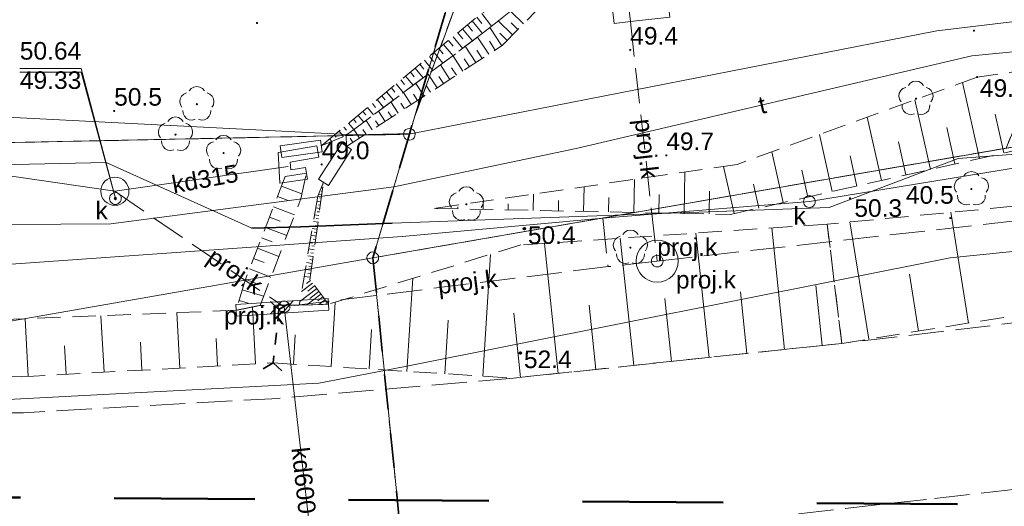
# Model space of a CAD drawing. Extents: x 5462052 to 5462554, y 5922477 to 5923179.
# Tile 26 of 42: x 5462468 to 5462510, y 5922509 to 5922530. Entities that reach past the tile are written whole.
import ezdxf
from ezdxf.enums import TextEntityAlignment as Align

# ---------------------------------------------------------------- set-up
doc = ezdxf.new("R2010")
doc.units = 0
doc.header["$PDMODE"] = 32
doc.header["$PDSIZE"] = 0.1
for name, pattern in [('PRZER1-1', [2, 1, -1]), ('PRZER2-1', [3, 2, -1]), ('PRZER3-1', [4, 3, -1]), ('PRZER3-2', [5, 3, -2])]:
    doc.linetypes.add(name, pattern=pattern)
doc.layers.get('0').update_dxf_attribs({"linetype": 'CONTINUOUS', "lineweight": 13})
doc.layers.add('!pomiar wys', color=7, linetype='CONTINUOUS')
for name, color, linetype, lineweight in [('EGDE', 7, 'CONTINUOUS', 18), ('EGOE', 7, 'PRZER3-2', 35), ('EGPG', 7, 'CONTINUOUS', 18), ('GESDRK', 7, 'CONTINUOUS', 0), ('GUPPRZ', 7, 'CONTINUOUS', 18), ('GUPPRZ_O', 7, 'CONTINUOUS', 18), ('OTDN', 7, 'CONTINUOUS', 18), ('OTKJ', 7, 'PRZER3-1', 18), ('OTKZ', 7, 'PRZER1-1', 35), ('OTRK', 7, 'PRZER2-1', 18), ('OTRN', 7, 'CONTINUOUS', 13), ('OTRN_O', 7, 'CONTINUOUS', 13), ('SULO', 7, 'CONTINUOUS', 35), ('SUPK', 7, 'CONTINUOUS', 18), ('SUPK_O', 7, 'CONTINUOUS', 18), ('SUPW', 7, 'CONTINUOUS', 18), ('SUPW_O', 7, 'CONTINUOUS', 18), ('zakres', 5, 'PRZER3-2', 50)]:
    doc.layers.add(name, color=color, linetype=linetype, lineweight=lineweight)
for name, color, linetype, lineweight, true_color in [('EGKK', 7, 'PRZER3-1', 18, 0x24bc24), ('EGUG', 7, 'PRZER1-1', 18, 0x008000), ('OTZL', 7, 'CONTINUOUS', 18, 0x008000), ('SUKP', 7, 'CONTINUOUS', 18, 0x803300), ('SUKP_O', 7, 'CONTINUOUS', 18, 0x803300), ('SUKS', 7, 'CONTINUOUS', 18, 0x803300), ('SUKS_O', 7, 'CONTINUOUS', 18, 0x803300), ('SUTP', 7, 'CONTINUOUS', 18, 0xff9100), ('SUTP_O', 7, 'CONTINUOUS', 18, 0xff9100)]:
    doc.layers.add(name, color=color, linetype=linetype, lineweight=lineweight, true_color=true_color)
doc.styles.add('GEO-INFO', font='arial.ttf')

# ---------------------------------------------------------------- blocks, each defined once
blk = doc.blocks.new('EPPGS')
at = {"color": 0}
blk.add_lwpolyline([(0, 0.5), (0.154508, 0.475528), (0.293893, 0.404508), (0.404508, 0.293893), (0.475528, 0.154508), (0.5, 0), (0.475528, -0.154508), (0.404508, -0.293893), (0.293893, -0.404508), (0.154508, -0.475528), (0, -0.5), (-0.154508, -0.475528), (-0.293893, -0.404508), (-0.404508, -0.293893), (-0.475528, -0.154508), (-0.5, 0), (-0.475528, 0.154508), (-0.404508, 0.293893), (-0.293893, 0.404508), (-0.154508, 0.475528)], close=True, dxfattribs=at)
blk = doc.blocks.new('OKRAG_PELNY')
at = {"color": 0}
blk.add_lwpolyline([(0, 0.5), (0.12941, 0.482963), (0.25, 0.433013), (0.353553, 0.353553), (0.433013, 0.25), (0.482963, 0.12941), (0.5, 0), (0.482963, -0.12941), (0.433013, -0.25), (0.353553, -0.353553), (0.25, -0.433013), (0.12941, -0.482963), (0, -0.5), (-0.12941, -0.482963), (-0.25, -0.433013), (-0.353553, -0.353553), (-0.433013, -0.25), (-0.482963, -0.12941), (-0.5, 0), (-0.482963, 0.12941), (-0.433013, 0.25), (-0.353553, 0.353553), (-0.25, 0.433013), (-0.12941, 0.482963)], close=True, dxfattribs=at)
blk = doc.blocks.new('POINT')
at = {"color": 0}
blk.add_point((0, 0), dxfattribs=at)
blk = doc.blocks.new('SPDLP')
blk.add_hatch(color=0).paths.add_polyline_path([(0, -0.09), (0.027812, -0.085595), (0.052901, -0.072812), (0.072812, -0.052901), (0.085595, -0.027812), (0.09, 0), (0.085595, 0.027812), (0.072812, 0.052901), (0.052901, 0.072812), (0.027812, 0.085595), (0, 0.09), (-0.027812, 0.085595), (-0.052901, 0.072812), (-0.072812, 0.052901), (-0.085595, 0.027812), (-0.09, 0), (-0.085595, -0.027812), (-0.072812, -0.052901), (-0.052901, -0.072812), (-0.027812, -0.085595)])
at = {"color": 0}
for points in [[(-1.271938, -0.268652), (-1.40916, -0.048001), (-1.462858, 0.20623), (-1.426585, 0.463525), (-1.304695, 0.693003), (-1.11182, 0.867117), (-0.871109, 0.964971)], [(-0.648554, 1.126667), (-0.481106, 1.325358), (-0.255912, 1.454989), (0, 1.5), (0.255912, 1.454989), (0.481106, 1.325358), (0.648554, 1.126667)], [(0.871109, 0.964971), (1.11182, 0.867117), (1.304695, 0.693003), (1.426585, 0.463525), (1.462858, 0.20623), (1.40916, -0.048001), (1.271938, -0.268652)], [(-0.137547, -1.292703), (-0.389802, -1.355024), (-0.648184, -1.327532), (-0.881678, -1.213525), (-1.062258, -1.026689), (-1.168249, -0.78945), (-1.186929, -0.530282)], [(1.186929, -0.530282), (1.168249, -0.78945), (1.062258, -1.026689), (0.881678, -1.213525), (0.648184, -1.327532), (0.389802, -1.355024), (0.137547, -1.292703)]]:
    blk.add_lwpolyline(points, dxfattribs=at)
blk = doc.blocks.new('KOLO')
blk.add_hatch(color=0).paths.add_polyline_path([(-0.5, 0), (-0.482963, -0.12941), (-0.433013, -0.25), (-0.353553, -0.353553), (-0.25, -0.433013), (-0.12941, -0.482963), (0, -0.5), (0.12941, -0.482963), (0.25, -0.433013), (0.353553, -0.353553), (0.433013, -0.25), (0.482963, -0.12941), (0.5, 0), (0.482963, 0.12941), (0.433013, 0.25), (0.353553, 0.353553), (0.25, 0.433013), (0.12941, 0.482963), (0, 0.5), (-0.12941, 0.482963), (-0.25, 0.433013), (-0.353553, 0.353553), (-0.433013, 0.25), (-0.482963, 0.12941)])
blk = doc.blocks.new('PION_C')
at = {"color": 0}
blk.add_lwpolyline([(0, 0.5), (0, -0.5)], dxfattribs=at)
blk = doc.blocks.new('ODTN_1')
at = {"color": 0}
for points in [[(-1, -0.5), (0, 0.5)], [(0, -0.5), (1, 0.5)]]:
    blk.add_lwpolyline(points, dxfattribs=at)
blk = doc.blocks.new('OTKZ_2')
at = {"color": 0}
blk.add_lwpolyline([(0.6, 0.8), (0, 0), (0.6, -0.8)], dxfattribs=at)
blk = doc.blocks.new('OTKZ_1')
at = {"color": 0}
blk.add_lwpolyline([(-0.6, -0.8), (0, 0), (-0.6, 0.8)], dxfattribs=at)

msp = doc.modelspace()

# ---------------------------------------------------------------- linework, layer by layer
at = {"layer": '!pomiar wys'}
for p in [(5462489.201, 5922520.632, 50.44), (5462489.032, 5922515.335, 52.42)]:
    msp.add_point(p, dxfattribs=at)
for p in [(5462489.201, 5922520.632, 50.44), (5462489.032, 5922515.335, 52.42)]:
    msp.add_point(p)
at = {"layer": 'EGDE', "linetype": 'Continuous', "elevation": 10.22}
for points in [[(5462060.499, 5922655.765), (5462134.14, 5922620.59), (5462140.64, 5922617.48), (5462379.26, 5922504.49), (5462394.55, 5922499.42), (5462403.44, 5922496.9), (5462407.29, 5922495.8), (5462408.69, 5922495.4), (5462424.66, 5922494.89), (5462438.61, 5922495.21), (5462484.37, 5922501.25), (5462484.19, 5922504.97), (5462482.73, 5922519.39), (5462445.52, 5922512.89), (5462428.16, 5922511.75), (5462412.32, 5922512.85), (5462398.2, 5922516.86), (5462383.16, 5922523.09), (5462355.99, 5922535.17), (5462122.31, 5922642.45), (5462106.7, 5922652.95), (5462067.71, 5922671.375)], [(5462417.457, 5922577.076), (5462397.77, 5922530.52), (5462434.39, 5922523.62), (5462484.29, 5922524.66)], [(5462484.29, 5922524.66), (5462495.08, 5922560.98), (5462469.358, 5922571.858)], [(5462498.117, 5922571.208), (5462497.66, 5922569.67), (5462495.08, 5922560.98), (5462484.29, 5922524.66), (5462482.73, 5922519.39), (5462513.82, 5922524.77), (5462511.73, 5922536.82), (5462534.34, 5922570.388)], [(5462547.373, 5922530.573), (5462513.82, 5922524.77), (5462482.73, 5922519.39), (5462484.19, 5922504.97), (5462484.37, 5922501.25), (5462484.59, 5922496.59), (5462550.354, 5922504.126)]]:
    msp.add_lwpolyline(points, dxfattribs=at)
msp.add_lwpolyline([(5462308.11, 5922563.15), (5462219.75, 5922605.06), (5462125.42, 5922649.82), (5462122.31, 5922642.45), (5462355.99, 5922535.17), (5462383.16, 5922523.09), (5462398.2, 5922516.86), (5462412.32, 5922512.85), (5462428.16, 5922511.75), (5462445.52, 5922512.89), (5462482.73, 5922519.39), (5462484.29, 5922524.66), (5462434.39, 5922523.62), (5462397.77, 5922530.52), (5462383.6, 5922533.19), (5462338.14, 5922548.92)], close=True, dxfattribs=at)
at = {"layer": 'EGKK', "linetype": 'PRZER3-1', "ltscale": 0.5, "elevation": 10.06}
for points in [[(5462430.089, 5922572.747), (5462423.172, 5922525.73), (5462434.39, 5922523.62), (5462484.29, 5922524.66), (5462484.511, 5922525.39), (5462498.123, 5922571.208)], [(5462501.413, 5922571.133), (5462484.511, 5922525.39), (5462484.29, 5922524.66), (5462482.73, 5922519.39), (5462509.772, 5922524.069), (5462514.6, 5922535.812), (5462543.02, 5922569.189)], [(5462498.123, 5922571.208), (5462484.511, 5922525.39), (5462501.413, 5922571.133)]]:
    msp.add_lwpolyline(points, dxfattribs=at)
at = {"layer": 'EGOE', "linetype": 'PRZER3-2', "ltscale": 0.5, "elevation": 10.22}
msp.add_lwpolyline([(5462498.117, 5922571.208), (5462497.66, 5922569.67), (5462495.08, 5922560.98), (5462484.29, 5922524.66), (5462482.73, 5922519.39), (5462484.19, 5922504.97), (5462484.37, 5922501.25), (5462484.59, 5922496.59), (5462478.255, 5922479.089)], dxfattribs=at)
msp.add_lwpolyline([(5462498.117, 5922571.208), (5462497.66, 5922569.67), (5462495.08, 5922560.98), (5462484.29, 5922524.66), (5462482.73, 5922519.39), (5462484.19, 5922504.97), (5462484.37, 5922501.25), (5462484.59, 5922496.59), (5462478.255, 5922479.089)], dxfattribs=at)
at = {"layer": 'EGUG', "linetype": 'PRZER1-1', "ltscale": 0.5, "elevation": 10.08}
for points in [[(5462241.6, 5922564.69), (5462318.43, 5922528.09), (5462379.26, 5922504.49), (5462394.55, 5922499.42), (5462403.44, 5922496.9), (5462407.29, 5922495.8), (5462408.69, 5922495.4), (5462424.66, 5922494.89), (5462438.61, 5922495.21), (5462484.37, 5922501.25), (5462484.19, 5922504.97), (5462482.73, 5922519.39), (5462484.29, 5922524.66), (5462434.39, 5922523.62), (5462423.172, 5922525.73), (5462397.77, 5922530.52), (5462383.6, 5922533.19), (5462338.14, 5922548.92), (5462308.11, 5922563.15), (5462219.75, 5922605.06)], [(5462430.089, 5922572.747), (5462423.172, 5922525.73), (5462434.39, 5922523.62), (5462484.29, 5922524.66), (5462484.511, 5922525.39), (5462498.123, 5922571.208)], [(5462501.413, 5922571.133), (5462484.511, 5922525.39), (5462484.29, 5922524.66), (5462482.73, 5922519.39), (5462509.772, 5922524.069), (5462514.6, 5922535.812), (5462543.02, 5922569.189)], [(5462498.123, 5922571.208), (5462484.511, 5922525.39), (5462501.413, 5922571.133)], [(5462547.373, 5922530.572), (5462509.772, 5922524.069), (5462482.73, 5922519.39), (5462484.19, 5922504.97), (5462484.37, 5922501.25), (5462484.59, 5922496.59), (5462550.354, 5922504.126)]]:
    msp.add_lwpolyline(points, dxfattribs=at)
at = {"layer": 'GESDRK', "linetype": 'Continuous'}
for points in [[(5462482.733, 5922519.386), (5462484.295, 5922524.662), (5462434.386, 5922523.617), (5462397.769, 5922530.518), (5462383.599, 5922533.19), (5462338.141, 5922548.915), (5462308.111, 5922563.155), (5462219.747, 5922605.063), (5462125.423, 5922649.821), (5462122.31, 5922642.451), (5462106.697, 5922652.953), (5462067.71, 5922671.373)], [(5462547.373, 5922530.57), (5462513.822, 5922524.766), (5462482.733, 5922519.386)]]:
    msp.add_lwpolyline(points, dxfattribs=at)
at = {"layer": 'GUPPRZ_O', "linetype": 'Continuous', "elevation": 10.8, "flags": 128}
for points in [[(5462467.661, 5922527.46), (5462470.281, 5922527.46), (5462471.74, 5922521.92)], [(5462467.664, 5922527.304), (5462470.285, 5922527.304), (5462471.74, 5922521.92)], [(5462467.664, 5922527.304), (5462470.285, 5922527.304)]]:
    msp.add_lwpolyline(points, dxfattribs=at)
at = {"layer": 'OTDN', "linetype": 'Continuous', "elevation": 10.18}
for points in [[(5462480.342, 5922524.169), (5462478.684, 5922523.887), (5462478.759, 5922522.573), (5462479.936, 5922522.751)], [(5462478.773, 5922524.161), (5462480.493, 5922524.411)], [(5462481.403, 5922524.276), (5462480.418, 5922522.747)], [(5462478.845, 5922523.667), (5462480.565, 5922523.917)], [(5462481.823, 5922524.006), (5462480.838, 5922522.477)], [(5462480.426, 5922523.677), (5462479.208, 5922523.469), (5462479.227, 5922523.149), (5462479.862, 5922523.245)], [(5462476.88, 5922517.4), (5462480.826, 5922517.657)], [(5462476.912, 5922516.902), (5462480.858, 5922517.159)]]:
    msp.add_lwpolyline(points, dxfattribs=at)
at = {"layer": 'OTKJ', "linetype": 'PRZER3-1', "ltscale": 0.5, "elevation": 10.18}
for points in [[(5462502.755, 5922515.739), (5462488.736, 5922514.258), (5462478.717, 5922513.394), (5462467.813, 5922512.783), (5462463.843, 5922512.752), (5462454.956, 5922512.552), (5462430.919, 5922513.777), (5462417.017, 5922515.491), (5462402.699, 5922517.944), (5462391.536, 5922520.348), (5462376.6, 5922524.315)], [(5462548.433, 5922521.173), (5462546.827, 5922520.983), (5462502.755, 5922515.739)], [(5462366.941, 5922520.037), (5462381.959, 5922515.431), (5462394.611, 5922512.29), (5462398.276, 5922511.547), (5462404.468, 5922510.378), (5462412.981, 5922508.983), (5462417.955, 5922508.247), (5462425.949, 5922507.205), (5462440.371, 5922506.056), (5462444.437, 5922505.633), (5462455.891, 5922505.505), (5462468.726, 5922505.83), (5462481.48, 5922506.584), (5462494.942, 5922507.799), (5462506.715, 5922509.123)], [(5462506.715, 5922509.123), (5462517.733, 5922510.376), (5462546.71, 5922513.82), (5462549.228, 5922514.12)]]:
    msp.add_lwpolyline(points, dxfattribs=at)
at = {"layer": 'OTKZ', "linetype": 'PRZER1-1', "ltscale": 0.5, "elevation": 10.18}
msp.add_lwpolyline([(5462478.723, 5922517.19), (5462478.478, 5922514.906)], dxfattribs=at)
at = {"layer": 'OTRK', "linetype": 'PRZER2-1', "ltscale": 0.5, "elevation": 10.06}
for points in [[(5462489.413, 5922531.391), (5462487.11, 5922529.61), (5462480.529, 5922524.164)], [(5462480.529, 5922524.164), (5462481.596, 5922524.615), (5462487.457, 5922528.997), (5462489.923, 5922530.957)], [(5462490.528, 5922530.777), (5462489.923, 5922530.957), (5462487.457, 5922528.997), (5462481.596, 5922524.615), (5462481.613, 5922524.141)], [(5462481.613, 5922524.141), (5462488.273, 5922528.457), (5462490.528, 5922530.777)], [(5462528.47, 5922528.14), (5462518.32, 5922528.49), (5462508.53, 5922527.1), (5462498.28, 5922523.37), (5462485.37, 5922521.5)], [(5462485.37, 5922521.5), (5462498, 5922521.24), (5462511.75, 5922524.33), (5462531.89, 5922527.12)], [(5462545.597, 5922522.072), (5462544.654, 5922526.787), (5462523.52, 5922522.87), (5462502.128, 5922520.826), (5462502.755, 5922515.739)], [(5462476.896, 5922517.151), (5462477.921, 5922517.362), (5462479.652, 5922521.905), (5462479.899, 5922522.998)], [(5462479.899, 5922522.998), (5462478.993, 5922522.861)], [(5462478.993, 5922522.861), (5462477.279, 5922518.439), (5462476.896, 5922517.151)], [(5462480.628, 5922522.612), (5462480.381, 5922522.021), (5462479.591, 5922517.366), (5462480.842, 5922517.408)], [(5462480.842, 5922517.408), (5462480.042, 5922518.452), (5462480.628, 5922522.612)], [(5462502.755, 5922515.739), (5462528.61, 5922519.88), (5462545.597, 5922522.072)], [(5462502.128, 5922520.826), (5462489.052, 5922519.938), (5462480.842, 5922517.408), (5462479.591, 5922517.366), (5462477.921, 5922517.362), (5462476.896, 5922517.151), (5462466.668, 5922516.743), (5462455.55, 5922516.175), (5462451.004, 5922514.046)], [(5462502.755, 5922515.739), (5462502.128, 5922520.826)], [(5462451.004, 5922514.046), (5462455.184, 5922514.427), (5462467.742, 5922514.315), (5462478.478, 5922514.906), (5462488.736, 5922514.258), (5462502.755, 5922515.739)]]:
    msp.add_lwpolyline(points, dxfattribs=at)
at = {"layer": 'OTRK', "linetype": 'Continuous', "elevation": 10.06, "flags": 128}
for points in [[(5462487.173, 5922529.658), (5462487.385, 5922529.384)], [(5462487.804, 5922529.273), (5462487.381, 5922529.819)], [(5462489.159, 5922529.368), (5462488.603, 5922529.908)], [(5462486.766, 5922529.325), (5462486.982, 5922529.064)], [(5462487.409, 5922528.961), (5462486.968, 5922529.493)], [(5462488.234, 5922528.432), (5462487.728, 5922529.213)], [(5462488.7, 5922528.896), (5462488.084, 5922529.495)], [(5462488.929, 5922529.132), (5462488.636, 5922529.417)], [(5462486.564, 5922528.33), (5462486.157, 5922528.822)], [(5462486.36, 5922528.989), (5462486.568, 5922528.738)], [(5462486.986, 5922528.645), (5462486.563, 5922529.157)], [(5462487.682, 5922528.074), (5462487.206, 5922528.809)], [(5462488.47, 5922528.66), (5462488.147, 5922528.974)], [(5462486.142, 5922528.014), (5462485.752, 5922528.486)], [(5462485.955, 5922528.654), (5462486.154, 5922528.413)], [(5462487.129, 5922527.716), (5462486.677, 5922528.414)], [(5462487.958, 5922528.253), (5462487.714, 5922528.63)], [(5462485.144, 5922527.983), (5462485.327, 5922527.762)], [(5462485.72, 5922527.699), (5462485.346, 5922528.151)], [(5462485.549, 5922528.318), (5462485.74, 5922528.087)], [(5462486.577, 5922527.358), (5462486.149, 5922528.019)], [(5462487.406, 5922527.895), (5462487.173, 5922528.253)], [(5462484.738, 5922527.647), (5462484.913, 5922527.436)], [(5462485.298, 5922527.383), (5462484.941, 5922527.815)], [(5462486.024, 5922527), (5462485.62, 5922527.624)], [(5462486.301, 5922527.179), (5462486.092, 5922527.5)], [(5462486.853, 5922527.537), (5462486.633, 5922527.877)], [(5462484.454, 5922526.752), (5462484.13, 5922527.144)], [(5462484.333, 5922527.312), (5462484.499, 5922527.111)], [(5462484.876, 5922527.068), (5462484.535, 5922527.48)], [(5462485.472, 5922526.642), (5462485.091, 5922527.228)], [(5462485.748, 5922526.821), (5462485.552, 5922527.123)], [(5462484.032, 5922526.437), (5462483.725, 5922526.808)], [(5462483.927, 5922526.976), (5462484.085, 5922526.785)], [(5462484.919, 5922526.284), (5462484.563, 5922526.833)], [(5462485.195, 5922526.463), (5462485.011, 5922526.747)], [(5462508.631, 5922523.629), (5462507.902, 5922526.872)], [(5462483.116, 5922526.305), (5462483.258, 5922526.134)], [(5462483.61, 5922526.121), (5462483.319, 5922526.473)], [(5462483.522, 5922526.641), (5462483.672, 5922526.46)], [(5462484.367, 5922525.925), (5462484.034, 5922526.438)], [(5462484.643, 5922526.105), (5462484.471, 5922526.37)], [(5462482.711, 5922525.97), (5462482.844, 5922525.809)], [(5462483.188, 5922525.805), (5462482.914, 5922526.137)], [(5462483.814, 5922525.567), (5462483.506, 5922526.043)], [(5462484.09, 5922525.746), (5462483.93, 5922525.993)], [(5462506.537, 5922523.159), (5462505.869, 5922526.132)], [(5462482.344, 5922525.174), (5462482.103, 5922525.466)], [(5462482.305, 5922525.634), (5462482.43, 5922525.483)], [(5462482.766, 5922525.49), (5462482.508, 5922525.802)], [(5462483.262, 5922525.209), (5462482.977, 5922525.648)], [(5462483.538, 5922525.388), (5462483.39, 5922525.617)], [(5462504.443, 5922522.688), (5462503.835, 5922525.392)], [(5462509.678, 5922523.864), (5462509.308, 5922525.511)], [(5462481.922, 5922524.859), (5462481.697, 5922525.131)], [(5462481.9, 5922525.299), (5462482.017, 5922525.158)], [(5462482.709, 5922524.851), (5462482.449, 5922525.253)], [(5462482.985, 5922525.03), (5462482.849, 5922525.24)], [(5462481.089, 5922524.627), (5462481.159, 5922524.543)], [(5462481.481, 5922524.566), (5462481.292, 5922524.795)], [(5462481.495, 5922524.963), (5462481.603, 5922524.832)], [(5462482.156, 5922524.493), (5462481.92, 5922524.857)], [(5462482.433, 5922524.672), (5462482.309, 5922524.864)], [(5462502.349, 5922522.217), (5462501.802, 5922524.652)], [(5462507.584, 5922523.394), (5462507.235, 5922524.948)], [(5462480.684, 5922524.292), (5462480.703, 5922524.269)], [(5462480.975, 5922524.353), (5462480.886, 5922524.46)], [(5462481.88, 5922524.314), (5462481.768, 5922524.487)], [(5462505.49, 5922522.923), (5462505.171, 5922524.342)], [(5462500.255, 5922521.747), (5462499.768, 5922523.912)], [(5462503.396, 5922522.453), (5462503.107, 5922523.737)], [(5462496.019, 5922521.281), (5462496.055, 5922523.048)], [(5462498.161, 5922521.276), (5462497.709, 5922523.287)], [(5462501.302, 5922521.982), (5462501.043, 5922523.132)], [(5462479.7, 5922522.117), (5462478.835, 5922522.452)], [(5462480.614, 5922522.516), (5462480.602, 5922522.518)], [(5462493.873, 5922521.325), (5462493.902, 5922522.736)], [(5462499.208, 5922521.511), (5462498.98, 5922522.527)], [(5462480.553, 5922522.077), (5462480.413, 5922522.097)], [(5462480.573, 5922522.223), (5462480.522, 5922522.23)], [(5462480.594, 5922522.37), (5462480.53, 5922522.379)], [(5462489.581, 5922521.413), (5462489.596, 5922522.112)], [(5462491.727, 5922521.369), (5462491.749, 5922522.424)], [(5462494.946, 5922521.303), (5462494.962, 5922522.097)], [(5462497.092, 5922521.259), (5462497.112, 5922522.231)], [(5462478.663, 5922522.011), (5462479.112, 5922521.837)], [(5462480.511, 5922521.784), (5462480.345, 5922521.807)], [(5462480.491, 5922521.638), (5462480.405, 5922521.65)], [(5462480.532, 5922521.93), (5462480.451, 5922521.942)], [(5462487.435, 5922521.457), (5462487.442, 5922521.8)], [(5462488.508, 5922521.435), (5462488.514, 5922521.696)], [(5462490.654, 5922521.391), (5462490.663, 5922521.83)], [(5462492.8, 5922521.347), (5462492.813, 5922521.963)], [(5462479.391, 5922521.221), (5462478.492, 5922521.569)], [(5462480.429, 5922521.198), (5462480.246, 5922521.224)], [(5462480.47, 5922521.491), (5462480.295, 5922521.516)], [(5462480.449, 5922521.345), (5462480.36, 5922521.357)], [(5462486.362, 5922521.48), (5462486.364, 5922521.562)], [(5462508.161, 5922516.605), (5462507.405, 5922521.33)], [(5462478.321, 5922521.127), (5462478.772, 5922520.953)], [(5462480.388, 5922520.906), (5462480.196, 5922520.933)], [(5462480.367, 5922520.759), (5462480.269, 5922520.773)], [(5462480.408, 5922521.052), (5462480.315, 5922521.065)], [(5462503.901, 5922515.923), (5462503.101, 5922520.919)], [(5462479.054, 5922520.335), (5462478.15, 5922520.686)], [(5462480.305, 5922520.32), (5462480.097, 5922520.349)], [(5462480.346, 5922520.613), (5462480.147, 5922520.641)], [(5462480.326, 5922520.466), (5462480.224, 5922520.481)], [(5462497.089, 5922515.14), (5462496.528, 5922520.446)], [(5462500.31, 5922515.481), (5462499.762, 5922520.665)], [(5462477.979, 5922520.244), (5462478.432, 5922520.069)], [(5462480.264, 5922520.027), (5462480.048, 5922520.058)], [(5462480.285, 5922520.174), (5462480.179, 5922520.189)], [(5462490.647, 5922514.46), (5462490.061, 5922520.006)], [(5462493.868, 5922514.8), (5462493.295, 5922520.226)], [(5462478.717, 5922519.45), (5462477.808, 5922519.803)], [(5462480.223, 5922519.734), (5462479.998, 5922519.766)], [(5462480.202, 5922519.588), (5462480.088, 5922519.604)], [(5462480.243, 5922519.881), (5462480.133, 5922519.896)], [(5462487.421, 5922514.341), (5462487.749, 5922519.536)], [(5462477.636, 5922519.361), (5462478.092, 5922519.185)], [(5462480.14, 5922519.149), (5462479.899, 5922519.183)], [(5462480.181, 5922519.442), (5462479.949, 5922519.474)], [(5462480.161, 5922519.295), (5462480.042, 5922519.312)], [(5462478.379, 5922518.565), (5462477.465, 5922518.92)], [(5462480.099, 5922518.856), (5462479.85, 5922518.891)], [(5462480.078, 5922518.71), (5462479.952, 5922518.727)], [(5462480.12, 5922519.002), (5462479.997, 5922519.02)], [(5462506.031, 5922516.264), (5462505.642, 5922518.694)], [(5462477.294, 5922518.478), (5462477.752, 5922518.3)], [(5462480.154, 5922518.306), (5462479.69, 5922517.951)], [(5462480.058, 5922518.563), (5462479.8, 5922518.599)], [(5462480.064, 5922518.424), (5462479.895, 5922518.295)], [(5462484.188, 5922514.545), (5462484.439, 5922518.516)], [(5462478.07, 5922517.753), (5462477.156, 5922518.025)], [(5462480.333, 5922518.072), (5462479.618, 5922517.523)], [(5462480.513, 5922517.837), (5462479.913, 5922517.377)], [(5462480.243, 5922518.189), (5462479.949, 5922517.963)], [(5462480.423, 5922517.954), (5462480.041, 5922517.661)], [(5462498.699, 5922515.311), (5462498.422, 5922517.933)], [(5462501.921, 5922515.651), (5462501.65, 5922518.213)], [(5462477.021, 5922517.571), (5462477.413, 5922517.455)], [(5462480.603, 5922517.72), (5462480.385, 5922517.552)], [(5462480.693, 5922517.602), (5462480.421, 5922517.394)], [(5462480.783, 5922517.485), (5462480.729, 5922517.444)], [(5462480.956, 5922514.749), (5462481.129, 5922517.496)], [(5462495.478, 5922514.97), (5462495.195, 5922517.653)], [(5462474.488, 5922514.686), (5462474.358, 5922517.05)], [(5462477.723, 5922514.864), (5462477.589, 5922517.294)], [(5462489.036, 5922514.29), (5462488.747, 5922517.022)], [(5462492.257, 5922514.63), (5462491.967, 5922517.373)], [(5462468.02, 5922514.33), (5462467.885, 5922516.792)], [(5462471.254, 5922514.508), (5462471.121, 5922516.921)], [(5462485.804, 5922514.443), (5462485.949, 5922516.735)], [(5462482.572, 5922514.647), (5462482.678, 5922516.327)], [(5462472.871, 5922514.597), (5462472.806, 5922515.791)], [(5462476.106, 5922514.775), (5462476.041, 5922515.945)], [(5462479.339, 5922514.852), (5462479.419, 5922516.109)], [(5462469.637, 5922514.419), (5462469.57, 5922515.638)]]:
    msp.add_lwpolyline(points, dxfattribs=at)
at = {"layer": 'SUKP', "linetype": 'Continuous', "elevation": 10.14}
for points in [[(5462483.989, 5922520.299), (5462451.191, 5922517.987), (5462403.338, 5922527.456), (5462401.381, 5922527.568), (5462353.295, 5922538.145), (5462307.43, 5922558.61), (5462296.625, 5922563.689), (5462294.189, 5922564.915), (5462277.397, 5922572.431), (5462259.445, 5922580.577), (5462236.808, 5922592.433), (5462217.087, 5922602.091), (5462171.705, 5922623.903), (5462140.881, 5922638.358), (5462127.049, 5922644.665)], [(5462471.72, 5922522.23), (5462465.34, 5922523.16), (5462434.12, 5922522.62), (5462417.97, 5922525.79), (5462400.64, 5922529.28), (5462386.8, 5922531.22), (5462379.58, 5922532.63), (5462337.71, 5922547.84), (5462316.98, 5922557.38), (5462305.46, 5922560.74), (5462269.93, 5922578.03), (5462244.86, 5922589.89), (5462217.68, 5922602.96), (5462149.98, 5922635.2), (5462147.43, 5922636.54), (5462145.86, 5922632.91), (5462137.96, 5922614.55), (5462139.18, 5922611.01), (5462134.054, 5922599.237)], [(5462483.989, 5922520.299), (5462492.544, 5922521.084), (5462501.369, 5922521.786), (5462547.513, 5922529.329)], [(5462471.72, 5922522.23), (5462479.12, 5922523.28)], [(5462480.699, 5922502.133), (5462478.94, 5922517.299)]]:
    msp.add_lwpolyline(points, dxfattribs=at)
at = {"layer": 'SUKP', "linetype": 'PRZER3-1', "ltscale": 0.5, "elevation": 10.14}
for points in [[(5462493.646, 5922530.18), (5462493.726, 5922529.47), (5462494.874, 5922519.249)], [(5462494.874, 5922519.249), (5462546.549, 5922525.057), (5462547.977, 5922525.217)], [(5462471.72, 5922522.23), (5462478.94, 5922517.299)], [(5462492.544, 5922521.084), (5462492.777, 5922519.013)], [(5462494.874, 5922519.249), (5462492.777, 5922519.013), (5462478.94, 5922517.299)]]:
    msp.add_lwpolyline(points, dxfattribs=at)
at = {"layer": 'SUKS', "linetype": 'Continuous', "elevation": 10.14}
msp.add_lwpolyline([(5462495.415, 5922529.659), (5462495.238, 5922531.234), (5462494.631, 5922531.643), (5462494.066, 5922532.024), (5462493.446, 5922531.954), (5462492.751, 5922531.876), (5462493.03, 5922529.391), (5462493.726, 5922529.47)], close=True, dxfattribs=at)
at = {"layer": 'SULO', "linetype": 'Continuous', "elevation": 10.12}
msp.add_lwpolyline([(5462477.56, 5922520.65), (5462479.66, 5922520.71), (5462483.55, 5922520.87)], dxfattribs=at)
at = {"layer": 'SUPK', "linetype": 'Continuous', "elevation": 10.14}
for points in [[(5462471.72, 5922522.83, 1), (5462471.72, 5922521.63, 1)], [(5462494.874, 5922520.149, 1), (5462494.874, 5922518.349, 1)]]:
    msp.add_lwpolyline(points, format="xyb", close=True, dxfattribs=at)
at = {"layer": 'SUTP', "linetype": 'Continuous', "elevation": 10.14}
for points in [[(5462070.225, 5922667.829), (5462083.093, 5922662.107), (5462104.772, 5922652.44), (5462151.789, 5922636.498), (5462179.003, 5922623.637), (5462206.04, 5922610.308), (5462233.166, 5922597.213), (5462260.398, 5922584.398), (5462287.418, 5922571.023), (5462314.544, 5922557.928), (5462341.916, 5922545.488), (5462369.465, 5922533.516), (5462391.647, 5922526.449), (5462398.352, 5922525.1), (5462413.377, 5922522.437), (5462428.789, 5922520.803), (5462445.419, 5922519.565), (5462460.829, 5922520.764), (5462471.544, 5922520.844), (5462483.624, 5922522.412)], [(5462484.107, 5922514.757), (5462480.432, 5922514.049), (5462453.067, 5922512.604), (5462435.095, 5922514.744), (5462387.779, 5922524.254), (5462359.73, 5922531.872), (5462332.397, 5922545.437), (5462296.645, 5922562.48), (5462246.143, 5922585.781), (5462231.327, 5922592.873), (5462203.062, 5922606.805), (5462113.001, 5922647.871), (5462105.871, 5922651.023), (5462083.093, 5922662.107), (5462070.225, 5922667.829)], [(5462484.418, 5922524.688), (5462481.923, 5922524.637), (5462440.854, 5922526.726), (5462390.558, 5922533.487), (5462362.154, 5922540.978), (5462350.45, 5922547.273), (5462238.878, 5922601.24), (5462191.652, 5922624.429)], [(5462547.683, 5922527.826), (5462543.55, 5922527.02), (5462524.84, 5922524.92), (5462507.72, 5922523.62), (5462502.22, 5922521.53), (5462483.55, 5922520.87), (5462479.66, 5922520.71), (5462477.56, 5922520.65), (5462471.35, 5922523.46), (5462456.26, 5922523.13), (5462436.34, 5922522.51), (5462433.07, 5922522.8), (5462409.52, 5922527.24), (5462401.87, 5922528.98), (5462382.57, 5922532.38), (5462360.07, 5922540.28), (5462337.44, 5922548.03), (5462309.69, 5922561.16), (5462305.81, 5922561.72), (5462299.8, 5922566.07), (5462280.06, 5922575.51), (5462249.92, 5922589.92)], [(5462547.001, 5922533.873), (5462511.433, 5922529.628), (5462506.814, 5922529.078), (5462484.418, 5922524.688)], [(5462547.635, 5922528.245), (5462535.575, 5922527.222), (5462519.291, 5922529.068), (5462508.306, 5922528.005), (5462491.409, 5922524.05), (5462483.624, 5922522.412)], [(5462548.167, 5922523.528), (5462547.302, 5922523.433), (5462507.377, 5922519.392), (5462484.107, 5922514.757)]]:
    msp.add_lwpolyline(points, dxfattribs=at)
at = {"layer": 'zakres', "ltscale": 2, "elevation": 10.04}
msp.add_lwpolyline([(5462132.023, 5922631.89), (5462350.164, 5922528.87), (5462411.691, 5922509.55), (5462519.637, 5922508.803), (5462516.031, 5922540.795), (5462419.676, 5922542.975), (5462148.358, 5922668.943), (5462333.731, 5923125.01)], dxfattribs=at)

# ---------------------------------------------------------------- block references
at = {"layer": 'EGPG', "xscale": 0.5, "yscale": 0.5}
for p in [(5462484.29, 5922524.66, 10.24), (5462482.73, 5922519.39, 10.24)]:
    msp.add_blockref('EPPGS', p, dxfattribs=at)
at = {"layer": 'GUPPRZ'}
msp.add_blockref('POINT', (5462471.74, 5922521.92, 10.16), dxfattribs=at)
msp.add_blockref('POINT', (5462471.74, 5922521.92, 10.16), dxfattribs=at)
at = {"layer": 'OTDN', "xscale": 0.5, "yscale": 0.5}
for name, p, rotation in [('PION_C', (5462478.809, 5922523.914, 10.18), 8.269961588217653), ('PION_C', (5462480.384, 5922523.923, 10.18), 189.6689554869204), ('PION_C', (5462480.529, 5922524.164, 10.18), 8.269961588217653), ('PION_C', (5462481.613, 5922524.141, 10.18), 237.20988365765), ('PION_C', (5462479.899, 5922522.998, 10.18), 8.598787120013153), ('PION_C', (5462480.628, 5922522.612, 10.18), 237.20988365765), ('ODTN_1', (5462478.844, 5922517.278, 10.18), 3.726367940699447), ('PION_C', (5462480.842, 5922517.408, 10.18), 3.726367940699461), ('PION_C', (5462476.896, 5922517.151, 10.18), 3.726367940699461)]:
    msp.add_blockref(name, p, dxfattribs=dict(at, rotation=rotation))
at = {"layer": 'OTKZ', "xscale": 0.5, "yscale": 0.5, "rotation": 263.8774105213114}
for name, p in [('OTKZ_1', (5462478.723, 5922517.19, 10.18)), ('OTKZ_2', (5462478.478, 5922514.906, 10.18))]:
    msp.add_blockref(name, p, dxfattribs=at)
at = {"layer": 'OTRN', "xscale": 0.09, "yscale": 0.09}
for p in [(5462477.785, 5922529.404, 10.08), (5462508.398, 5922529.084, 10.08), (5462493.72, 5922528.261, 10.08), (5462508.53, 5922527.1, 10.08), (5462471.688, 5922525.656, 10.08), (5462495.26, 5922523.759, 10.08), (5462480.549, 5922523.372, 10.08), (5462503.102, 5922521.929, 10.08), (5462507.384, 5922521.086, 10.08)]:
    msp.add_blockref('KOLO', p, dxfattribs=at)
at = {"layer": 'OTZL', "xscale": 0.5, "yscale": 0.5}
for p in [(5462475.218, 5922525.944, 10.12), (5462505.92, 5922526.18, 10.12), (5462474.306, 5922524.648, 10.12), (5462476.357, 5922523.859, 10.12), (5462508.287, 5922522.321, 10.12), (5462486.725, 5922521.674, 10.12), (5462493.73, 5922519.826, 10.12)]:
    msp.add_blockref('SPDLP', p, dxfattribs=at)
at = {"layer": 'SUKS', "xscale": 0.5, "yscale": 0.5}
msp.add_blockref('OKRAG_PELNY', (5462501.369, 5922521.786, 10.16), dxfattribs=at)
at = {"layer": 'SUPW', "xscale": 0.5, "yscale": 0.5}
for p in [(5462471.74, 5922521.92, 10.18), (5462494.874, 5922519.249, 10.18), (5462478.94, 5922517.299, 10.18)]:
    msp.add_blockref('OKRAG_PELNY', p, dxfattribs=at)

# ---------------------------------------------------------------- texts
at = {"layer": '!pomiar wys', "style": 'GEO-INFO'}
for s, p in [('50.4', (5462489.351, 5922519.982)), ('52.4', (5462489.182, 5922514.685))]:
    msp.add_text(s, height=0.75, dxfattribs=at).set_placement(p)
at = {"layer": 'GUPPRZ_O', "linetype": 'Continuous', "style": 'GEO-INFO'}
for s, p in [('50.64', (5462470.281, 5922527.62)), ('49.33', (5462470.285, 5922526.37))]:
    msp.add_text(s, height=0.75, rotation=360, dxfattribs=at).set_placement(p, align=Align.BOTTOM_RIGHT)
at = {"layer": 'OTRN_O', "linetype": 'Continuous', "style": 'GEO-INFO'}
for s, p in [('49.4', (5462493.72, 5922528.261, 10.8)), ('50.5', (5462471.688, 5922525.656, 10.8)), ('49.7', (5462495.26, 5922523.759, 10.8)), ('49.0', (5462480.549, 5922523.372, 10.8))]:
    msp.add_text(s, height=0.75, rotation=360, dxfattribs=at).set_placement(p, align=Align.BOTTOM_LEFT)
for s, p in [('49.4', (5462508.65, 5922527.005, 10.8)), ('50.3', (5462503.288, 5922521.888, 10.8))]:
    msp.add_text(s, height=0.75, rotation=360, dxfattribs=at).set_placement(p, align=Align.TOP_LEFT)
msp.add_text('40.5', height=0.75, rotation=360, dxfattribs=at).set_placement((5462507.531, 5922521.472, 10.8), align=Align.BOTTOM_RIGHT)
at = {"layer": 'SUKP_O', "linetype": 'Continuous', "style": 'GEO-INFO'}
for s, rotation, p in [('proj.k', 276.4129, (5462494.336, 5922524.04, 10.8)), ('kd315', 10.4414, (5462475.562, 5922522.775, 10.8)), ('proj.k', 325.668, (5462476.804, 5922518.758, 10.8)), ('proj.k', 7.0631, (5462486.781, 5922518.27, 10.8)), ('kd600', 276.272, (5462479.799, 5922509.892, 10.8))]:
    msp.add_text(s, height=0.75, rotation=rotation, dxfattribs=at).set_placement(p, align=Align.MIDDLE)
at = {"layer": 'SUKS_O', "linetype": 'Continuous', "style": 'GEO-INFO'}
msp.add_text('k', height=0.75, rotation=360, dxfattribs=at).set_placement((5462501.212, 5922521.555, 10.8), align=Align.TOP_RIGHT)
at = {"layer": 'SUPK_O', "linetype": 'Continuous', "style": 'GEO-INFO'}
msp.add_text('proj.k', height=0.75, rotation=360, dxfattribs=at).set_placement((5462495.671, 5922518.831, 10.8), align=Align.TOP_LEFT)
at = {"layer": 'SUPW_O', "linetype": 'Continuous', "style": 'GEO-INFO'}
for s, p in [('k', (5462471.412, 5922521.788, 10.8)), ('proj.k', (5462478.94, 5922517.299, 10.8))]:
    msp.add_text(s, height=0.75, rotation=360, dxfattribs=at).set_placement(p, align=Align.TOP_RIGHT)
msp.add_text('proj.k', height=0.75, rotation=360, dxfattribs=at).set_placement((5462494.874, 5922519.249, 10.8), align=Align.BOTTOM_LEFT)
at = {"layer": 'SUTP_O', "linetype": 'Continuous', "style": 'GEO-INFO'}
msp.add_text('t', height=0.75, rotation=13.1741, dxfattribs=at).set_placement((5462499.355, 5922525.91, 10.8), align=Align.MIDDLE)

doc.saveas('drawing.dxf')
